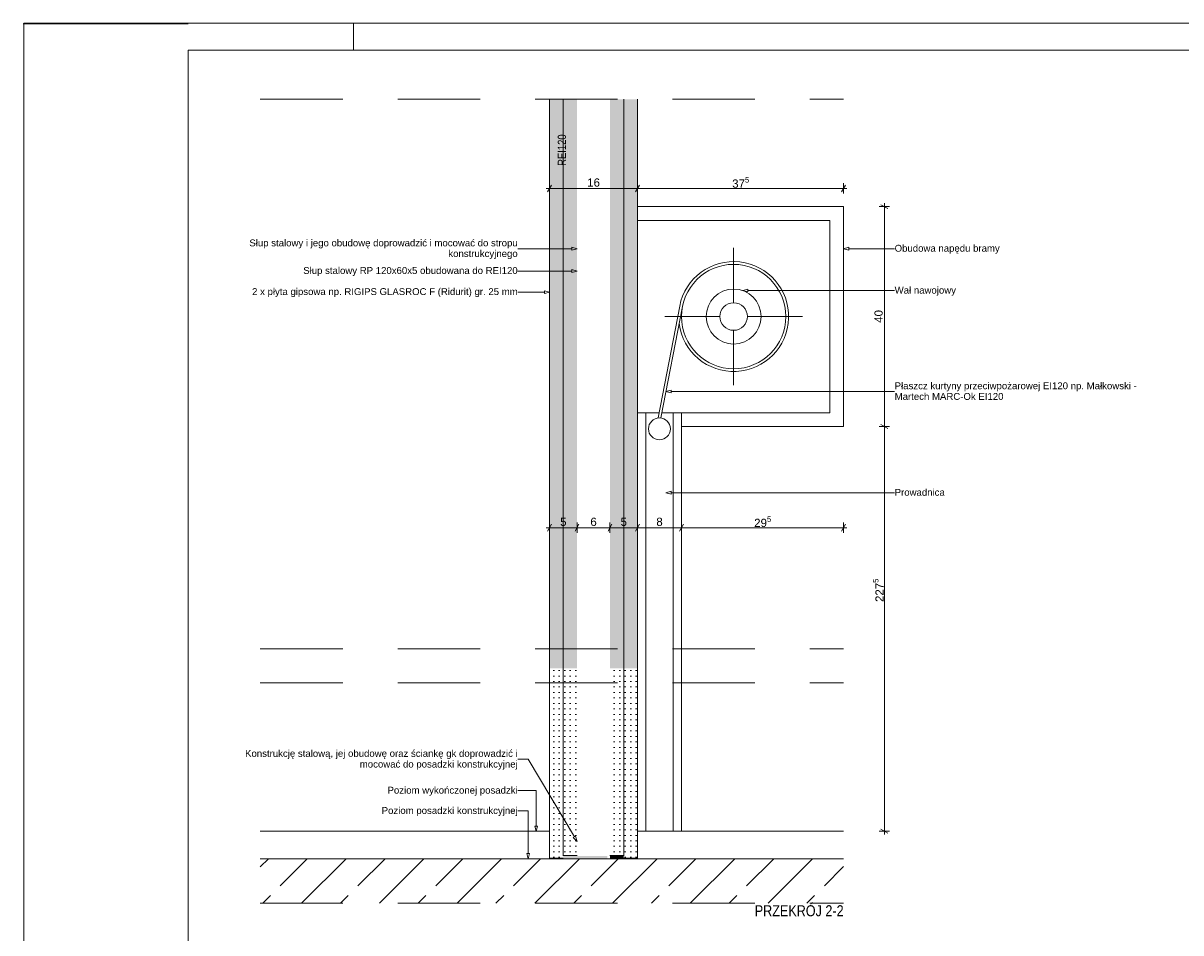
# Paper-space layout 'AD-01 DETAL MONTAŻU BRAMY' of a CAD drawing. Header units: millimetres. Extents: x 0 to 420, y 0 to 297.
# Tile 8 of 16: x 0 to 211, y 131 to 297. Entities that reach past the tile are written whole.
import ezdxf
from ezdxf.xclip import XClip

# ---------------------------------------------------------------- set-up
doc = ezdxf.new("R2010")
doc.units = ezdxf.units.MM
doc.header["$MEASUREMENT"] = 0
doc.header["$XCLIPFRAME"] = 0
doc.linetypes.add('LINIE_3', pattern=[25, 15, -10])
for name, color, linetype, lineweight in [('0_Nr_pióra__1', 7, 'Continuous', 20), ('A_Arkusz_Nr_pióra__1', 7, 'Continuous', 20), ('A_ppoż_Nr_pióra__1', 7, 'Continuous', 20), ('A_stolarka_Nr_pióra__1', 7, 'Continuous', 20), ('A_strop_Nr_pióra__1', 7, 'Continuous', 20), ('A_wymiary_Nr_pióra__1', 7, 'Continuous', 20), ('A_wymiary_Nr_pióra__2', 8, 'Continuous', 13), ('A_ściany proj_Nr_pióra__1', 7, 'Continuous', 20)]:
    doc.layers.add(name, color=color, linetype=linetype, lineweight=lineweight)
for name, color, linetype, lineweight, true_color in [('0_Nr_pióra__170', 7, 'Continuous', 5, 0x1c1c1c), ('0_Nr_pióra__7', 7, 'Continuous', 18, 0x171717), ('A_Arkusz_Nr_pióra__237', 7, 'Continuous', 5, 0x343434), ('A_ppoż_Nr_pióra__8', 7, 'Continuous', 13, 0x4c4c4c), ('A_ściany proj_Nr_pióra__21', 7, 'Continuous', 5, 0xb0b0b0)]:
    doc.layers.add(name, color=color, linetype=linetype, lineweight=lineweight, true_color=true_color)
doc.layers.add('A_podrys', color=7, linetype='Continuous')
doc.layers.add('A_ściany proj', color=7, linetype='Continuous')
doc.styles.add('STYL_AUTOMATYCZNY_1', font='arial.ttf')
doc.styles.add('STYL_AUTOMATYCZNY_2', font='ARIALN.TTF')
doc.styles.add('STYL_AUTOMATYCZNY_4', font='arial.ttf')
pattern_1 = [(0, (-17238.5636, -4224.6474), (0, 1), [0, -1])]
pattern_2 = [(0, (-17238.5636, -4070.8205), (0, 1), [0, -1])]

# ---------------------------------------------------------------- blocks, each defined once
blk = doc.blocks.new('Rysunek_1_1', base_point=(-17238.56, -4224.65))
at = {"layer": 'A_ściany proj', "linetype": 'Continuous', "lineweight": 13}
h = blk.add_hatch(dxfattribs=at)
h.set_pattern_fill('gypsum_0001', color=8, style=0, pattern_type=2)
h.set_pattern_definition(pattern_1)
h.paths.add_polyline_path([(98.16, 283.14), (95.66, 283.14), (95.66, 179.55), (98.16, 179.55)])
h = blk.add_hatch(dxfattribs=at)
h.set_pattern_fill('gypsum_0001', color=8, style=0, pattern_type=2)
h.set_pattern_definition(pattern_1)
h.paths.add_polyline_path([(100.66, 283.14), (98.16, 283.14), (98.16, 179.55), (100.66, 179.55)])
h = blk.add_hatch(dxfattribs=at)
h.set_pattern_fill('gypsum_0001', color=8, style=0, pattern_type=2)
h.set_pattern_definition(pattern_1)
h.paths.add_polyline_path([(106.66, 179.55), (109.16, 179.55), (109.16, 283.14), (106.66, 283.14)])
h = blk.add_hatch(dxfattribs=at)
h.set_pattern_fill('gypsum_0001', color=8, style=0, pattern_type=2)
h.set_pattern_definition(pattern_1)
h.paths.add_polyline_path([(109.16, 179.55), (111.66, 179.55), (111.66, 283.14), (109.16, 283.14)])
at = {"layer": '0_Nr_pióra__170', "color": 250, "linetype": 'Continuous', "lineweight": 5, "true_color": 0x1c1c1c}
for p, q in [((91.77, 255.95), (89.87, 255.95)), ((99.72, 255.95), (91.77, 255.95)), ((150.09, 255.95), (156.31, 255.95)), ((156.31, 255.95), (158.45, 255.95)), ((91.77, 251.89), (89.87, 251.89)), ((99.72, 251.89), (91.77, 251.89)), ((92, 248.06), (89.87, 248.06)), ((94.72, 248.06), (92, 248.06)), ((131.74, 248.32), (156.31, 248.32)), ((156.31, 248.32), (158.45, 248.32)), ((117.78, 229.95), (156.31, 229.95)), ((156.31, 229.95), (158.45, 229.95)), ((117.78, 211.54), (156.31, 211.54)), ((156.31, 211.54), (158.45, 211.54))]:
    blk.add_line(p, q, dxfattribs=at)
at = {"layer": '0_Nr_pióra__7', "color": 250, "linetype": 'Continuous', "lineweight": 18, "true_color": 0x171717}
for p, q in [((99.72, 255.7), (99.72, 256.2)), ((100.66, 255.95), (99.72, 256.2)), ((100.66, 255.95), (99.72, 255.7)), ((149.16, 255.95), (150.09, 256.2)), ((149.16, 255.95), (150.09, 255.7)), ((150.09, 256.2), (150.09, 255.7)), ((99.72, 251.64), (99.72, 252.14)), ((100.66, 251.89), (99.72, 252.14)), ((100.66, 251.89), (99.72, 251.64)), ((130.81, 248.32), (131.74, 248.57)), ((131.74, 248.57), (131.74, 248.07)), ((94.72, 247.81), (94.72, 248.31)), ((95.66, 248.06), (94.72, 248.31)), ((95.66, 248.06), (94.72, 247.81)), ((130.81, 248.32), (131.74, 248.07)), ((116.85, 229.95), (117.78, 230.2)), ((116.85, 229.95), (117.78, 229.7)), ((117.78, 230.2), (117.78, 229.7)), ((116.85, 211.54), (117.78, 211.79)), ((116.85, 211.54), (117.78, 211.29)), ((117.78, 211.79), (117.78, 211.29))]:
    blk.add_line(p, q, dxfattribs=at)
at = {"layer": 'A_stolarka_Nr_pióra__1', "color": 7, "linetype": 'Continuous', "lineweight": 20}
for p, q in [((111.66, 226.1), (111.66, 263.6)), ((111.66, 263.6), (149.16, 263.6)), ((149.16, 263.6), (149.16, 223.6)), ((146.66, 261.1), (111.66, 261.1)), ((146.66, 226.1), (146.66, 261.1)), ((129.16, 246.1), (129.16, 256.1)), ((115.41, 225.16), (119.34, 245.5)), ((115.91, 225.14), (119.83, 245.4)), ((126.66, 243.6), (116.66, 243.6)), ((131.66, 243.6), (141.66, 243.6)), ((129.16, 241.1), (129.16, 231.1)), ((111.66, 221.1), (111.66, 226.1)), ((111.66, 226.1), (115.59, 226.1)), ((113.16, 179.55), (113.16, 226.1)), ((116.1, 226.1), (146.66, 226.1)), ((118.16, 179.55), (118.16, 226.1)), ((119.66, 179.55), (119.66, 226.1)), ((149.16, 223.6), (119.66, 223.6)), ((111.66, 179.55), (111.66, 221.1))]:
    blk.add_line(p, q, dxfattribs=at)
for centre, radius in [((129.16, 243.6), 9.5), ((129.16, 243.6), 5), ((129.16, 243.6), 2.5), ((115.66, 223.16), 2)]:
    blk.add_circle(centre, radius, dxfattribs=at)
blk.add_arc((129.16, 243.6), 10, 187.2589, 169.0613, dxfattribs=at)
at = {"layer": 'A_strop_Nr_pióra__1', "color": 7, "linetype": 'LINIE_3', "lineweight": 20}
for p, q in [((43.04, 283.14), (149.16, 283.14)), ((43.04, 183.14), (149.16, 183.14))]:
    blk.add_line(p, q, dxfattribs=at)
at = {"layer": 'A_wymiary_Nr_pióra__1', "color": 7, "linetype": 'Continuous', "lineweight": 20}
for p, q in [((96.02, 267.54), (95.3, 266.29)), ((112.02, 267.54), (111.3, 266.29)), ((148.8, 266.29), (149.52, 267.54)), ((157.21, 263.24), (155.96, 263.96)), ((155.96, 223.96), (157.21, 223.24)), ((96.02, 205.79), (95.3, 204.54)), ((101.02, 205.79), (100.3, 204.54)), ((107.02, 205.79), (106.3, 204.54)), ((112.02, 205.79), (111.3, 204.54)), ((120.02, 205.79), (119.3, 204.54)), ((148.8, 204.54), (149.52, 205.79))]:
    blk.add_line(p, q, dxfattribs=at)
at = {"layer": 'A_wymiary_Nr_pióra__2', "color": 8, "linetype": 'Continuous', "lineweight": 13}
for p, q in [((95.66, 265.98), (95.66, 267.85)), ((111.66, 265.98), (111.66, 267.85)), ((149.16, 265.98), (149.16, 267.85)), ((95.05, 266.92), (95.66, 266.92)), ((95.66, 266.92), (111.66, 266.92)), ((111.66, 266.92), (149.16, 266.92)), ((149.16, 266.92), (149.77, 266.92)), ((157.52, 263.6), (155.65, 263.6)), ((156.59, 263.6), (156.59, 264.21)), ((156.59, 223.6), (156.59, 263.6)), ((157.52, 223.6), (155.65, 223.6)), ((156.59, 179.55), (156.59, 223.6)), ((95.05, 205.17), (95.66, 205.17)), ((95.66, 204.23), (95.66, 206.1)), ((95.66, 205.17), (100.66, 205.17)), ((100.66, 204.23), (100.66, 206.1)), ((100.66, 205.17), (106.66, 205.17)), ((106.66, 204.23), (106.66, 206.1)), ((106.66, 205.17), (111.66, 205.17)), ((111.66, 204.23), (111.66, 206.1)), ((111.66, 205.17), (119.66, 205.17)), ((119.66, 204.23), (119.66, 206.1)), ((119.66, 205.17), (149.16, 205.17)), ((149.16, 204.23), (149.16, 206.1)), ((149.16, 205.17), (149.77, 205.17))]:
    blk.add_line(p, q, dxfattribs=at)
at = {"layer": 'A_ściany proj_Nr_pióra__1', "color": 7, "linetype": 'Continuous', "lineweight": 20}
blk.add_line((95.66, 245.1), (95.66, 221.1), dxfattribs=at)
at = {"layer": 'A_ściany proj_Nr_pióra__1', "color": 7, "linetype": 'Continuous', "lineweight": 20, "flags": 128}
for points in [[(95.66, 245.1), (95.66, 283.14)], [(111.66, 245.1), (111.66, 283.14)], [(95.66, 221.1), (95.66, 179.55)]]:
    blk.add_lwpolyline(points, dxfattribs=at)
at = {"layer": 'A_ściany proj_Nr_pióra__21', "color": 253, "linetype": 'Continuous', "lineweight": 5, "true_color": 0xb0b0b0}
for p, q in [((98.16, 283.14), (98.16, 179.55)), ((109.16, 283.14), (109.16, 179.55))]:
    blk.add_line(p, q, dxfattribs=at)
at = {"layer": '0_Nr_pióra__1', "color": 7, "linetype": 'Continuous', "lineweight": 20, "char_height": 1.25, "width": 50.5024, "style": 'STYL_AUTOMATYCZNY_1'}
for s, insert, attachment_point, line_spacing_factor in [('\\A1;{\\pqr;\\fArial|b0|i0|c238|p0;\\W1.000000;Słup stalowy i jego obudowę doprowadzić i mocować do stropu konstrukcyjnego}', (89.87, 255.84), 6, 0.930913), ('\\A1;{\\pql;\\fArial|b0|i0|c238|p0;\\W1.000000;Płaszcz kurtyny przeciwpożarowej EI120 np. Małkowski - Martech MARC-Ok EI120}', (158.45, 230.02), 4, 0.930982)]:
    blk.add_mtext(s, dxfattribs=dict(at, insert=insert, attachment_point=attachment_point, line_spacing_factor=line_spacing_factor))
at = {"layer": '0_Nr_pióra__1', "color": 7, "linetype": 'Continuous', "lineweight": 20, "char_height": 1.25, "style": 'STYL_AUTOMATYCZNY_1'}
for s, insert, attachment_point in [('\\A1;{\\pql;\\fArial|b0|i0|c238|p0;\\W1.000000;Obudowa napędu bramy}', (158.45, 255.84), 4), ('\\A1;{\\pqr;\\fArial|b0|i0|c238|p0;\\W1.000000;Słup stalowy RP 120x60x5 obudowana do REI120}', (89.87, 251.79), 6), ('\\A1;{\\pqr;\\fArial|b0|i0|c238|p0;\\W1.000000;2 x płyta gipsowa np. RIGIPS GLASROC F (Ridurit) gr. 25 mm}', (89.87, 247.95), 6), ('\\A1;{\\pql;\\fArial|b0|i0|c238|p0;\\W1.000000;Wał nawojowy}', (158.45, 248.21), 4), ('\\A1;{\\pql;\\fArial|b0|i0|c238|p0;\\W1.000000;Prowadnica}', (158.45, 211.6), 4)]:
    blk.add_mtext(s, dxfattribs=dict(at, insert=insert, attachment_point=attachment_point))
at = {"layer": 'A_ppoż_Nr_pióra__8', "color": 251, "linetype": 'Continuous', "lineweight": 13, "true_color": 0x4c4c4c, "insert": (97.92, 273.89), "char_height": 1.5, "attachment_point": 5, "rotation": 90, "style": 'STYL_AUTOMATYCZNY_2'}
blk.add_mtext('\\A1;{\\pqc;\\fArial Narrow|b0|i0|c238|p0;\\W1.000000;REI120}', dxfattribs=at)
at = {"layer": 'A_wymiary_Nr_pióra__1', "color": 7, "linetype": 'Continuous', "lineweight": 20, "char_height": 1.5, "attachment_point": 7, "style": 'STYL_AUTOMATYCZNY_1'}
for s, insert in [('\\A1;{\\pql;\\fArial|b0|i0|c238|p0;\\W1.000000;37\\fArial|b0|i0|c238|p0;\\W1.000000;\\A1{\\H.66x;\\S5^  ;}}', (128.89, 266.61)), ('\\A1;{\\pql;\\fArial|b0|i0|c238|p0;\\W1.000000;29\\fArial|b0|i0|c238|p0;\\W1.000000;\\A1{\\H.66x;\\S5^  ;}}', (132.89, 204.86))]:
    blk.add_mtext(s, dxfattribs=dict(at, insert=insert))
at = {"layer": 'A_wymiary_Nr_pióra__1', "color": 7, "linetype": 'Continuous', "lineweight": 20, "char_height": 1.5, "attachment_point": 7, "style": 'STYL_AUTOMATYCZNY_4'}
for s, insert, width in [('\\A1;{\\pql;\\fArial|b0|i0|c238|p0;\\W1.000000;16}', (102.51, 267.22), 2.2882), ('\\A1;{\\pql;\\fArial|b0|i0|c238|p0;\\W1.000000;5}', (97.59, 205.47), 1.1441), ('\\A1;{\\pql;\\fArial|b0|i0|c238|p0;\\W1.000000;6}', (103.09, 205.47), 1.1441), ('\\A1;{\\pql;\\fArial|b0|i0|c238|p0;\\W1.000000;5}', (108.59, 205.47), 1.1441), ('\\A1;{\\pql;\\fArial|b0|i0|c238|p0;\\W1.000000;8}', (115.09, 205.47), 1.1441)]:
    blk.add_mtext(s, dxfattribs=dict(at, insert=insert, width=width))
at = {"layer": 'A_wymiary_Nr_pióra__1', "color": 7, "linetype": 'Continuous', "lineweight": 20, "insert": (156.29, 242.46), "char_height": 1.5, "width": 2.2882, "attachment_point": 7, "rotation": 90, "style": 'STYL_AUTOMATYCZNY_4'}
blk.add_mtext('\\A1;{\\pql;\\fArial|b0|i0|c238|p0;\\W1.000000;40}', dxfattribs=at)
at = {"layer": 'A_wymiary_Nr_pióra__1', "color": 7, "linetype": 'Continuous', "lineweight": 20, "insert": (156.89, 191.64), "char_height": 1.5, "attachment_point": 7, "rotation": 90, "style": 'STYL_AUTOMATYCZNY_1'}
blk.add_mtext('\\A1;{\\pql;\\fArial|b0|i0|c238|p0;\\W1.000000;227\\fArial|b0|i0|c238|p0;\\W1.000000;\\A1{\\H.66x;\\S5^  ;}}', dxfattribs=at)
blk = doc.blocks.new('Rysunek_2_2', base_point=(-17238.56, -4070.82))
at = {"layer": 'A_ściany proj', "linetype": 'Continuous', "lineweight": 13}
h = blk.add_hatch(dxfattribs=at)
h.set_pattern_fill('gypsum_0002', color=8, style=0, pattern_type=2)
h.set_pattern_definition(pattern_2)
h.paths.add_polyline_path([(95.66, 179.55), (95.66, 145.03), (98.16, 145.03), (98.16, 179.55)])
h = blk.add_hatch(dxfattribs=at)
h.set_pattern_fill('gypsum_0002', color=8, style=0, pattern_type=2)
h.set_pattern_definition(pattern_2)
h.paths.add_polyline_path([(98.16, 179.55), (98.16, 145.53), (100.66, 145.53), (100.66, 179.55)])
h = blk.add_hatch(dxfattribs=at)
h.set_pattern_fill('gypsum_0002', color=8, style=0, pattern_type=2)
h.set_pattern_definition(pattern_2)
h.paths.add_polyline_path([(106.66, 145.53), (109.16, 145.53), (109.16, 179.55), (106.66, 179.55)])
h = blk.add_hatch(dxfattribs=at)
h.set_pattern_fill('gypsum_0002', color=8, style=0, pattern_type=2)
h.set_pattern_definition(pattern_2)
h.paths.add_polyline_path([(109.16, 145.03), (111.66, 145.03), (111.66, 179.55), (109.16, 179.55)])
for points in [[(98.16, 145.43), (98.16, 144.93), (106.16, 144.93), (106.16, 145.43)], [(106.66, 145.43), (106.66, 144.93), (109.16, 144.93), (109.16, 145.43)]]:
    blk.add_hatch(color=8, dxfattribs=at).paths.add_polyline_path(points)
h = blk.add_hatch(dxfattribs=at)
h.set_pattern_fill('beton_zbrojony_0002', color=8, style=0, pattern_type=2)
h.set_pattern_definition([(45, (-17238.564, -4070.821), (-7.071068, 7.071068), []), (45, (-17242.099, -4067.285), (-7.071068, 7.071068), [7.5, -2.5])])
h.paths.add_polyline_path([(43.04, 136.83), (149.16, 136.83), (149.16, 144.93), (43.04, 144.93)])
at = {"layer": '0_Nr_pióra__170', "color": 250, "linetype": 'Continuous', "lineweight": 5, "true_color": 0x1c1c1c}
for p, q in [((91.77, 163.04), (89.87, 163.04)), ((100.18, 148.89), (91.77, 163.04)), ((93.21, 157.32), (89.87, 157.32)), ((93.21, 150.86), (93.21, 157.32)), ((91.77, 153.62), (89.87, 153.62)), ((91.77, 145.86), (91.77, 153.62))]:
    blk.add_line(p, q, dxfattribs=at)
at = {"layer": '0_Nr_pióra__7', "color": 250, "linetype": 'Continuous', "lineweight": 18, "true_color": 0x171717}
for p, q in [((92.96, 150.86), (93.46, 150.86)), ((93.21, 149.93), (92.96, 150.86)), ((93.21, 149.93), (93.46, 150.86)), ((99.97, 148.76), (100.4, 149.02)), ((100.66, 148.09), (99.97, 148.76)), ((100.66, 148.09), (100.4, 149.02)), ((91.52, 145.86), (92.02, 145.86)), ((91.77, 144.93), (91.52, 145.86)), ((91.77, 144.93), (92.02, 145.86))]:
    blk.add_line(p, q, dxfattribs=at)
at = {"layer": 'A_stolarka_Nr_pióra__1', "color": 7, "linetype": 'Continuous', "lineweight": 20}
for p, q in [((111.66, 149.93), (111.66, 179.55)), ((113.16, 149.93), (113.16, 179.55)), ((118.16, 149.93), (118.16, 179.55)), ((119.66, 149.93), (119.66, 179.55))]:
    blk.add_line(p, q, dxfattribs=at)
at = {"layer": 'A_stolarka_Nr_pióra__1', "color": 7, "linetype": 'Continuous', "lineweight": 20, "flags": 128}
for points in [[(95.66, 149.93), (95.66, 144.93), (100.66, 144.93)], [(106.66, 144.93), (111.66, 144.93), (111.66, 149.93)]]:
    blk.add_lwpolyline(points, dxfattribs=at)
at = {"layer": 'A_strop_Nr_pióra__1', "color": 7, "linetype": 'LINIE_3', "lineweight": 20}
for p, q in [((43.04, 176.96), (149.16, 176.96)), ((43.04, 136.83), (149.16, 136.83))]:
    blk.add_line(p, q, dxfattribs=at)
at = {"layer": 'A_strop_Nr_pióra__1', "color": 7, "linetype": 'Continuous', "lineweight": 20}
for p, q in [((43.04, 149.93), (95.66, 149.93)), ((111.66, 149.93), (149.16, 149.93)), ((43.04, 144.93), (149.16, 144.93))]:
    blk.add_line(p, q, dxfattribs=at)
at = {"layer": 'A_wymiary_Nr_pióra__1', "color": 7, "linetype": 'Continuous', "lineweight": 20}
blk.add_line((155.96, 150.29), (157.21, 149.57), dxfattribs=at)
at = {"layer": 'A_wymiary_Nr_pióra__2', "color": 8, "linetype": 'Continuous', "lineweight": 13}
for p, q in [((156.59, 149.93), (156.59, 179.55)), ((157.52, 149.93), (155.65, 149.93)), ((156.59, 149.32), (156.59, 149.93))]:
    blk.add_line(p, q, dxfattribs=at)
at = {"layer": 'A_ściany proj_Nr_pióra__1', "color": 7, "linetype": 'Continuous', "lineweight": 20, "flags": 128}
blk.add_lwpolyline([(95.66, 179.55), (95.66, 149.93)], dxfattribs=at)
at = {"layer": 'A_ściany proj_Nr_pióra__21', "color": 253, "linetype": 'Continuous', "lineweight": 5, "true_color": 0xb0b0b0}
for p, q in [((98.16, 179.55), (98.16, 145.43)), ((109.16, 179.55), (109.16, 145.43)), ((100.66, 145.53), (98.16, 145.53)), ((109.16, 145.53), (106.66, 145.53)), ((98.16, 145.03), (95.66, 145.03)), ((109.16, 145.03), (111.66, 145.03))]:
    blk.add_line(p, q, dxfattribs=at)
at = {"layer": '0_Nr_pióra__1', "color": 7, "linetype": 'Continuous', "lineweight": 20, "insert": (89.87, 162.93), "char_height": 1.25, "width": 50.5024, "attachment_point": 6, "line_spacing_factor": 0.934789, "style": 'STYL_AUTOMATYCZNY_1'}
blk.add_mtext('\\A1;{\\pqr;\\fArial|b0|i0|c238|p0;\\W1.000000;Konstrukcję stalową, jej obudowę oraz ściankę gk doprowadzić i mocować do posadzki konstrukcyjnej}', dxfattribs=at)
at = {"layer": '0_Nr_pióra__1', "color": 7, "linetype": 'Continuous', "lineweight": 20, "char_height": 1.25, "attachment_point": 6, "style": 'STYL_AUTOMATYCZNY_1'}
for s, insert in [('\\A1;{\\pqr;\\fArial|b0|i0|c238|p0;\\W1.000000;Poziom wykończonej posadzki}', (89.87, 157.21)), ('\\A1;{\\pqr;\\fArial|b0|i0|c238|p0;\\W1.000000;Poziom posadzki konstrukcyjnej}', (89.87, 153.51))]:
    blk.add_mtext(s, dxfattribs=dict(at, insert=insert))
at = {"layer": 'A_ppoż_Nr_pióra__1', "color": 7, "linetype": 'Continuous', "lineweight": 20, "insert": (149.16, 135.44), "char_height": 2, "attachment_point": 6, "style": 'STYL_AUTOMATYCZNY_2'}
blk.add_mtext('\\A1;{\\pqr;\\fArial Narrow|b0|i0|c238|p0;\\W1.000000;PRZEKRÓJ 2-2}', dxfattribs=at)

psp = doc.layouts.new('AD-01 DETAL MONTAŻU BRAMY')

# ---------------------------------------------------------------- linework, layer by layer
at = {"layer": 'A_Arkusz_Nr_pióra__1', "color": 7, "linetype": 'Continuous', "lineweight": 20}
for p, q in [((-0.1, 296.9), (0.9, 296.9)), ((415.1, 292.1), (29.9, 292.1)), ((29.9, 292.1), (29.9, 4.9))]:
    psp.add_line(p, q, dxfattribs=at)
at = {"layer": 'A_Arkusz_Nr_pióra__1', "color": 7, "linetype": 'Continuous', "lineweight": 20, "flags": 128}
psp.add_lwpolyline([(0, 297), (420, 297), (420, 0), (0, 0)], close=True, dxfattribs=at)
at = {"layer": 'A_Arkusz_Nr_pióra__237', "color": 250, "linetype": 'Continuous', "lineweight": 5, "true_color": 0x343434}
for p, q in [((60, 292.1), (60, 297)), ((-0.1, 296.9), (29.9, 296.9))]:
    psp.add_line(p, q, dxfattribs=at)

# ---------------------------------------------------------------- block references
at = {"layer": 'A_podrys', "color": 37, "linetype": 'Continuous', "lineweight": 5, "true_color": 0x656532}
ref = psp.add_blockref('Rysunek_1_1', (-17238.56, -4224.65), dxfattribs=at)
XClip(ref).set_block_clipping_path([(37.0342672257, 179.5454022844), (210.91448949, 287.681131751)])
ref = psp.add_blockref('Rysunek_2_2', (-17238.56, -4070.82), dxfattribs=at)
XClip(ref).set_block_clipping_path([(37.0342672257, 133.5234346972), (210.91448949, 179.5454022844)])

doc.saveas('drawing.dxf')
